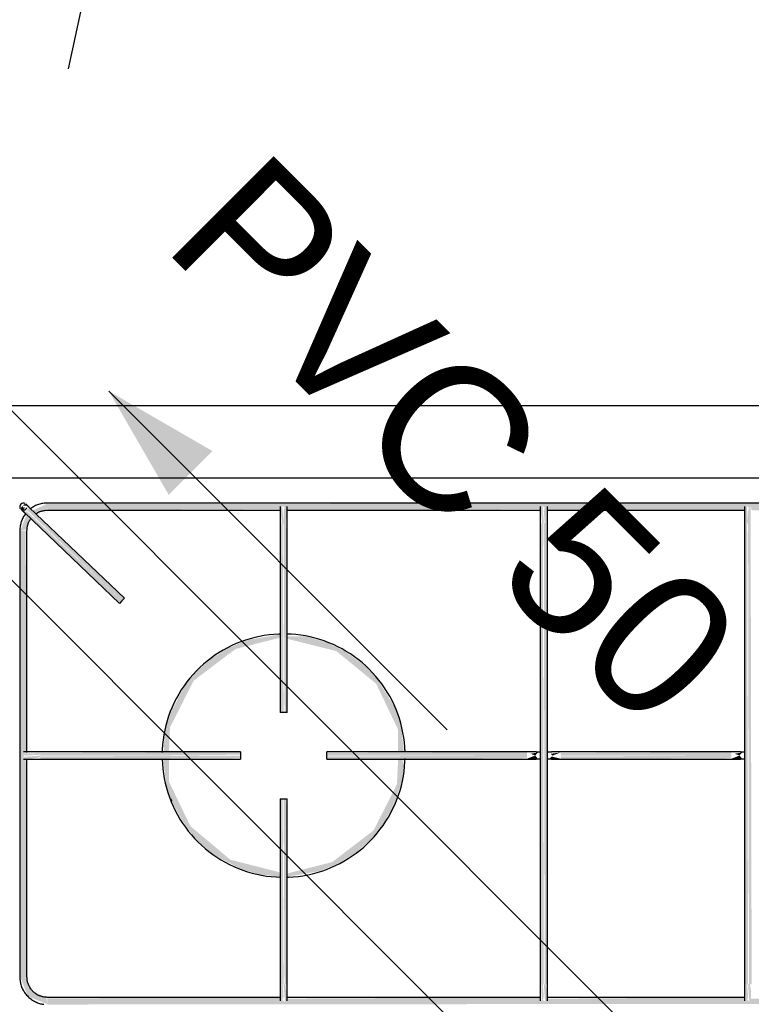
# Model space of a CAD drawing. Header units: millimetres. Extents: x -20654 to 2526, y -8238 to 977.
# Tile 105 of 218: x -10312.324 to -10312.018, y -4121.042 to -4120.631. Entities that reach past the tile are written whole.
import ezdxf

# ---------------------------------------------------------------- set-up
doc = ezdxf.new("R2010")
doc.units = ezdxf.units.MM
for name, color, linetype in [('01 CONTORNO_dwg', 252, 'Continuous'), ('A-FLOR-LEVL', 51, 'Continuous'), ('ARQ_ELEMENTS', 253, 'Continuous'), ('CV-Condutos', 1, 'Continuous'), ('P-PIPE-IDEN', 7, 'Continuous')]:
    doc.layers.add(name, color=color, linetype=linetype)
doc.styles.add('Arial_5', font='arial.ttf', dxfattribs={"height": 0.0825})

# ---------------------------------------------------------------- blocks, each defined once
blk = doc.blocks.new('fog')
at = {"layer": 'ARQ_ELEMENTS'}
h = blk.add_hatch(color=256, dxfattribs=at)
h.paths.add_polyline_path([(-16658.95, -2647.18), (-16656.2, -2646.72), (-16654.96, -2641.82), (-16656.57, -2641.08), (-16658.71, -2646.57)], flags=0)
h.paths.add_polyline_path([(-16652.05, -2640.45), (-16647.65, -2637.93), (-16647.65, -2635.88), (-16653.74, -2638.85), (-16652.25, -2640.26)], flags=0)
for points in [[(-16356.06, -2638.68), (-16355.94, -2638.11), (-16355.2, -2636.79), (-16354.44, -2637.57), (-16353.56, -2637.02), (-16353.29, -2638.68), (-16247.2, -2638.16), (-16246.44, -2636.79), (-16245.65, -2637.49), (-16244.79, -2637.11), (-16244.54, -2638.68), (-16147.24, -2638.24), (-16147.24, -2635.68), (-16647.65, -2636.12), (-16647.55, -2638.68), (-16550.1, -2638.16), (-16549.32, -2636.87), (-16548.59, -2637.57), (-16547.73, -2636.87), (-16547.44, -2638.68), (-16441.34, -2638.16), (-16440.53, -2636.95), (-16439.83, -2637.57), (-16438.96, -2636.96), (-16438.68, -2638.68), (-16356.2, -2638.68)], [(-16617.48, -2677.65), (-16616.74, -2676.29), (-16656.47, -2638.85), (-16656.93, -2639.94), (-16617.52, -2677.62)], [(-16616.44, -2676.57), (-16615.71, -2675.19), (-16655.47, -2637.8), (-16656.2, -2638.56), (-16616.74, -2676.29)], [(-16548.89, -2644.14), (-16549.46, -2636.43), (-16549.84, -2636.87), (-16550.18, -2639.19), (-16549.64, -2644.14), (-16549.28, -2644.14)], [(-16548.5, -2644.14), (-16547.83, -2644.14), (-16547.79, -2636.43), (-16548.22, -2636.87), (-16548.89, -2638.97), (-16548.89, -2644.14)], [(-16440.53, -2644.14), (-16440.14, -2644.14), (-16440.71, -2636.43), (-16441.1, -2636.95), (-16441.44, -2638.99), (-16440.89, -2644.14)], [(-16439.39, -2644.14), (-16439.08, -2644.14), (-16439.03, -2636.43), (-16439.51, -2636.96), (-16440.14, -2638.97), (-16439.75, -2644.14)], [(-16355.81, -2644.14), (-16354.75, -2644.14), (-16355.32, -2636.43), (-16355.72, -2637.02), (-16356.05, -2638.99)], [(-16354.75, -2644.14), (-16353.69, -2644.14), (-16353.66, -2636.3), (-16354.04, -2636.79), (-16354.75, -2638.97)], [(-16659.15, -2833.63), (-16656.15, -2833.63), (-16656.64, -2742.5), (-16657.84, -2741.77), (-16657.26, -2740.96), (-16657.84, -2740.19), (-16656.15, -2739.71), (-16656.72, -2647.18), (-16659.15, -2647.18), (-16659.15, -2790.96)], [(-16550.39, -2723.16), (-16548.89, -2723.16), (-16549.28, -2644.14), (-16550.39, -2644.14), (-16550.39, -2713.21)], [(-16547.44, -2723.16), (-16547.39, -2723.16), (-16547.83, -2644.14), (-16548.89, -2644.14), (-16548.5, -2723.16), (-16547.59, -2723.16)], [(-16441.64, -2836.63), (-16440.14, -2836.63), (-16440.53, -2644.14), (-16441.64, -2644.14), (-16441.64, -2823.09)], [(-16438.64, -2836.63), (-16439.08, -2644.14), (-16440.14, -2644.14), (-16439.75, -2836.63), (-16438.69, -2836.63)], [(-16356.2, -2836.63), (-16354.75, -2836.63), (-16355.14, -2644.14), (-16356.25, -2644.14), (-16356.25, -2836.63)], [(-16353.25, -2836.63), (-16353.69, -2644.14), (-16354.75, -2644.14), (-16354.36, -2836.63), (-16353.3, -2836.63)], [(-16656.59, -2741.16), (-16650.6, -2740.77), (-16650.6, -2740.1), (-16658.4, -2740.3), (-16657.84, -2740.77), (-16656.64, -2741.16)], [(-16655.84, -2742.61), (-16650.6, -2741.91), (-16650.6, -2741.16), (-16657.65, -2741.67), (-16657.85, -2742.34), (-16655.9, -2742.61)], [(-16598.92, -2741.16), (-16566.88, -2740.77), (-16566.88, -2739.66), (-16650.6, -2740.1), (-16650.6, -2741.16), (-16598.92, -2741.16)], [(-16650.6, -2742.66), (-16566.88, -2742.22), (-16566.88, -2741.16), (-16650.6, -2741.54), (-16650.6, -2742.61)], [(-16447.13, -2741.16), (-16447.13, -2739.66), (-16530.88, -2740.1), (-16530.88, -2741.16), (-16451, -2741.16)], [(-16499.35, -2742.66), (-16447.13, -2742.22), (-16447.13, -2741.16), (-16530.88, -2741.54), (-16530.88, -2742.66), (-16499.39, -2742.66)], [(-16442.59, -2742.46), (-16443.73, -2741.16), (-16447.13, -2742.46)], [(-16443.73, -2741.16), (-16442.59, -2739.86), (-16445.68, -2740.41), (-16443.77, -2741.14)], [(-16433.14, -2742.46), (-16436.88, -2741.54), (-16437.68, -2742.46)], [(-16436.54, -2741.16), (-16433.14, -2739.86), (-16437.2, -2740.41), (-16436.88, -2740.77)], [(-16361.74, -2741.16), (-16361.74, -2739.66), (-16433.14, -2740.1), (-16433.14, -2741.16), (-16372.07, -2741.16)], [(-16433.14, -2742.66), (-16361.74, -2742.22), (-16361.74, -2741.16), (-16433.14, -2741.54), (-16433.14, -2742.61)], [(-16357.2, -2742.46), (-16358.34, -2741.16), (-16361.74, -2742.46)], [(-16358.34, -2741.16), (-16357.2, -2739.86), (-16360.29, -2740.41), (-16358.39, -2741.14)], [(-16550.39, -2836.67), (-16548.89, -2836.67), (-16549.28, -2759.16), (-16550.39, -2759.16), (-16550.39, -2791.96)], [(-16547.39, -2836.67), (-16547.83, -2759.16), (-16548.89, -2759.16), (-16548.5, -2836.67), (-16547.44, -2836.67)], [(-16528.31, -2787.43), (-16524.75, -2785.59), (-16528.26, -2787.4)], [(-16647.65, -2844.93), (-16648.11, -2842.18), (-16652.01, -2840.34), (-16653.75, -2839.43), (-16656.9, -2833.63), (-16658.95, -2833.63), (-16655.78, -2841.76), (-16648.26, -2844.69)], [(-16549.95, -2844.69), (-16548.89, -2841.84), (-16549.28, -2836.67), (-16549.95, -2836.67), (-16549.99, -2844.44)], [(-16548.14, -2844.93), (-16547.6, -2841.62), (-16548.14, -2836.67), (-16548.89, -2836.67), (-16548.32, -2844.38), (-16548.21, -2844.74)], [(-16440.89, -2844.93), (-16440.14, -2841.83), (-16440.53, -2836.63), (-16441.2, -2836.63), (-16441, -2844.38), (-16440.92, -2844.79)], [(-16439.08, -2844.69), (-16438.84, -2839.73), (-16439.39, -2836.63), (-16440.14, -2836.63), (-16439.63, -2843.63), (-16439.17, -2844.51)], [(-16355.5, -2844.93), (-16354.75, -2841.83), (-16355.14, -2836.63), (-16355.81, -2836.63), (-16355.61, -2844.38), (-16355.52, -2844.83)], [(-16353.69, -2844.69), (-16353.45, -2839.73), (-16354, -2836.63), (-16354.75, -2836.63), (-16354.24, -2843.63), (-16353.75, -2844.56)], [(-16647.65, -2845.13), (-16147.24, -2844.69), (-16147.34, -2842.13), (-16244.79, -2842.65), (-16245.57, -2843.94), (-16246.3, -2843.24), (-16247.16, -2843.94), (-16247.45, -2842.13), (-16353.4, -2842.64), (-16354.12, -2843.86), (-16354.94, -2843.24), (-16355.71, -2843.86), (-16356.2, -2842.13), (-16438.8, -2842.7), (-16439.42, -2844.02), (-16440.39, -2843.4), (-16441.11, -2843.79), (-16441.59, -2842.13), (-16547.69, -2842.65), (-16548.44, -2844.02), (-16549.24, -2843.32), (-16550.09, -2843.71), (-16550.35, -2842.13), (-16647.65, -2842.57), (-16647.65, -2845.08)]]:
    blk.add_hatch(color=256, dxfattribs=at).paths.add_polyline_path(points, flags=0)
h = blk.add_hatch(color=256, dxfattribs=at)
h.paths.add_polyline_path([(-16657.2, -2639.61), (-16657.99, -2636.85), (-16658.93, -2637.96), (-16657.24, -2639.58)], flags=0)
h.paths.add_polyline_path([(-16657.1, -2639.5), (-16657.3, -2637.52), (-16657.77, -2637.52), (-16657.16, -2639.33)], flags=0)
h = blk.add_hatch(color=256, dxfattribs=at)
h.paths.add_polyline_path([(-16657.99, -2636.85), (-16655.93, -2636.82), (-16657.2, -2636.12)], flags=0)
h.paths.add_polyline_path([(-16657.18, -2637.63), (-16657.2, -2637.08), (-16657.2, -2637.61)], flags=0)
h = blk.add_hatch(color=256, dxfattribs=at)
h.paths.add_polyline_path([(-16550.39, -2791.77), (-16550.7, -2789.86), (-16571.19, -2784.62), (-16587.85, -2770.62), (-16596.78, -2752.09), (-16596.78, -2742.66), (-16599.13, -2743.05), (-16597.95, -2754.01), (-16595.4, -2760.52), (-16592.4, -2766.41), (-16588.11, -2772.83), (-16584.8, -2776.8), (-16578.75, -2782.03), (-16575.02, -2784.31), (-16566.37, -2788.63), (-16558.69, -2790.87), (-16554.21, -2791.31)], flags=0)
h.paths.add_polyline_path([(-16598.84, -2739.66), (-16596.78, -2739.13), (-16596.38, -2729.41), (-16586.52, -2709.91), (-16568.98, -2696.63), (-16550.39, -2691.93), (-16550.39, -2690.55), (-16563.82, -2692.87), (-16572.47, -2696.47), (-16579.31, -2700.74), (-16585.5, -2706.31), (-16589.37, -2711.06), (-16591.8, -2714.85), (-16595.86, -2723.12), (-16598.42, -2730.23), (-16598.99, -2737.17), (-16598.9, -2739.66)], flags=0)
h = blk.add_hatch(color=256, dxfattribs=at)
h.paths.add_polyline_path([(-16547.39, -2791.76), (-16533.96, -2789.44), (-16525.85, -2786.13), (-16518.5, -2781.6), (-16511.99, -2775.71), (-16508.47, -2771.36), (-16506.31, -2768.03), (-16502, -2759.38), (-16499.37, -2751.94), (-16498.82, -2745.37), (-16499.24, -2742.66), (-16501.01, -2742.66), (-16501.54, -2753.19), (-16511.27, -2772.4), (-16528.58, -2785.63), (-16547.39, -2790.39), (-16547.39, -2791.71)], flags=0)
h.paths.add_polyline_path([(-16498.9, -2739.66), (-16498.68, -2739.12), (-16499.81, -2728.78), (-16501.82, -2722.56), (-16503.27, -2719.67), (-16509.93, -2708.88), (-16515.25, -2703.29), (-16523.43, -2697.54), (-16530.42, -2694.09), (-16539.61, -2691.36), (-16547.39, -2691.33), (-16547.39, -2692.38), (-16526.83, -2697.51), (-16510.18, -2711.18), (-16501.01, -2730.38), (-16501.01, -2739.66), (-16498.91, -2739.66)], flags=0)
h = blk.add_hatch(color=256, dxfattribs=at)
h.paths.add_polyline_path([(-16509.18, -2772.83), (-16503.1, -2762.65), (-16500.26, -2755.38), (-16502.19, -2759.81), (-16505.71, -2766.98), (-16509.03, -2772.52)], flags=0)
h.paths.add_polyline_path([(-16499.37, -2752.46), (-16498.44, -2742.66), (-16498.68, -2743.03), (-16499.37, -2752.09)], flags=0)
h.paths.add_polyline_path([(-16498.44, -2739.66), (-16498.3, -2739.13), (-16498.86, -2733.42), (-16498.55, -2739.66)], flags=0)
h.paths.add_polyline_path([(-16503.52, -2719.23), (-16506.14, -2714.12), (-16503.69, -2718.92)], flags=0)
h.paths.add_polyline_path([(-16526.85, -2695.39), (-16535.86, -2692.3), (-16530.75, -2693.98), (-16527.58, -2695.22)], flags=0)
h.paths.add_polyline_path([(-16540.55, -2691.28), (-16546.51, -2690.58), (-16540.98, -2691.25)], flags=0)
h = blk.add_hatch(color=256, dxfattribs=at)
h.paths.add_polyline_path([(-16550.39, -2791.81), (-16550.39, -2791.77), (-16554.09, -2791.46)], flags=0)
h.paths.add_polyline_path([(-16570.93, -2786.93), (-16575.35, -2784.12), (-16571.01, -2786.88)], flags=0)
h.paths.add_polyline_path([(-16588.61, -2772.83), (-16591.8, -2767.47), (-16588.69, -2772.72)], flags=0)
h.paths.add_polyline_path([(-16598.42, -2752.46), (-16599, -2745.14), (-16598.44, -2752.32)], flags=0)
h.paths.add_polyline_path([(-16598.42, -2729.85), (-16596.04, -2723.57), (-16593.51, -2717.85), (-16596.5, -2724.05), (-16598.29, -2729.43)], flags=0)
h = blk.add_hatch(color=256, dxfattribs=at)
h.paths.add_polyline_path([(-16570.93, -2786.93), (-16571.19, -2786.47), (-16571.03, -2786.85)], flags=0)
h.paths.add_polyline_path([(-16596.84, -2732.03), (-16596.78, -2731.88), (-16596.87, -2730.26)], flags=0)
for p, q in [((-16135.34, -2595.13), (-16700.34, -2595.13)), ((-16700.34, -2625.13), (-16135.34, -2625.13)), ((-16147.24, -2635.68), (-16647.65, -2635.68)), ((-16657.24, -2639.65), (-16617.48, -2677.65)), ((-16615.41, -2675.48), (-16655.17, -2637.48)), ((-16647.65, -2638.68), (-16550.2, -2638.68)), ((-16547.48, -2638.68), (-16441.45, -2638.68)), ((-16438.72, -2638.68), (-16356.06, -2638.68)), ((-16659.15, -2647.18), (-16659.15, -2833.63)), ((-16656.15, -2739.84), (-16656.15, -2647.18)), ((-16550.39, -2644.14), (-16550.39, -2723.16)), ((-16547.39, -2723.16), (-16547.39, -2644.14)), ((-16441.64, -2644.14), (-16441.64, -2836.63)), ((-16438.64, -2836.63), (-16438.64, -2644.14)), ((-16356.25, -2644.14), (-16356.25, -2836.63)), ((-16616.44, -2676.57), (-16617.48, -2677.65)), ((-16615.41, -2675.48), (-16616.44, -2676.57)), ((-16548.89, -2723.16), (-16550.39, -2723.16)), ((-16547.39, -2723.16), (-16548.89, -2723.16)), ((-16656.15, -2833.63), (-16656.15, -2742.57)), ((-16566.88, -2739.66), (-16650.6, -2739.66)), ((-16650.6, -2742.66), (-16566.88, -2742.66)), ((-16566.88, -2739.66), (-16566.88, -2741.16)), ((-16566.88, -2741.16), (-16566.88, -2742.66)), ((-16447.13, -2739.66), (-16530.88, -2739.66)), ((-16530.88, -2741.16), (-16530.88, -2739.66)), ((-16530.88, -2742.66), (-16530.88, -2741.16)), ((-16530.88, -2742.66), (-16447.13, -2742.66)), ((-16361.74, -2739.66), (-16433.14, -2739.66)), ((-16433.14, -2742.66), (-16361.74, -2742.66)), ((-16550.39, -2759.16), (-16550.39, -2836.67)), ((-16550.39, -2759.16), (-16548.89, -2759.16)), ((-16548.89, -2759.16), (-16547.39, -2759.16)), ((-16547.39, -2836.67), (-16547.39, -2759.16)), ((-16550.31, -2842.13), (-16647.65, -2842.13)), ((-16441.45, -2842.13), (-16547.58, -2842.13)), ((-16356.06, -2842.13), (-16438.72, -2842.13))]:
    blk.add_line(p, q, dxfattribs=at)
at = {"layer": 'ARQ_ELEMENTS', "flags": 128}
for points in [[(-16647.65, -2635.68), (-16648.11, -2635.69), (-16648.57, -2635.72), (-16649.02, -2635.77), (-16649.48, -2635.83), (-16649.93, -2635.91), (-16650.38, -2636.01), (-16650.83, -2636.13), (-16651.27, -2636.27), (-16651.7, -2636.42), (-16652.13, -2636.59), (-16652.55, -2636.78), (-16652.96, -2636.98), (-16653.36, -2637.2), (-16653.76, -2637.44), (-16654.14, -2637.69), (-16654.52, -2637.96)], [(-16658.68, -2638.27), (-16658.68, -2638.27), (-16658.68, -2638.27), (-16658.67, -2638.28), (-16658.67, -2638.28), (-16658.66, -2638.29), (-16658.64, -2638.31), (-16658.63, -2638.32), (-16658.61, -2638.34), (-16658.59, -2638.36), (-16658.57, -2638.38), (-16658.55, -2638.4), (-16658.52, -2638.42), (-16658.49, -2638.45), (-16658.46, -2638.48), (-16658.43, -2638.51), (-16658.4, -2638.54), (-16658.36, -2638.57), (-16658.33, -2638.61), (-16658.29, -2638.65), (-16658.25, -2638.69), (-16658.2, -2638.73), (-16658.16, -2638.77), (-16658.11, -2638.81), (-16658.07, -2638.86), (-16658.02, -2638.9), (-16657.97, -2638.95), (-16657.92, -2639), (-16657.87, -2639.05), (-16657.82, -2639.1), (-16657.76, -2639.15), (-16657.71, -2639.2), (-16657.65, -2639.25), (-16657.6, -2639.31), (-16657.54, -2639.36), (-16657.48, -2639.41), (-16657.43, -2639.47), (-16657.37, -2639.52), (-16657.31, -2639.58), (-16657.25, -2639.63), (-16657.24, -2639.65)], [(-16655.17, -2637.48), (-16655.22, -2637.42), (-16655.28, -2637.37), (-16655.34, -2637.31), (-16655.4, -2637.26), (-16655.45, -2637.21), (-16655.51, -2637.15), (-16655.56, -2637.1), (-16655.62, -2637.05), (-16655.67, -2636.99), (-16655.73, -2636.94), (-16655.78, -2636.89), (-16655.83, -2636.84), (-16655.88, -2636.79), (-16655.93, -2636.75), (-16655.98, -2636.7), (-16656.03, -2636.65), (-16656.07, -2636.61), (-16656.12, -2636.57), (-16656.16, -2636.53), (-16656.2, -2636.49), (-16656.24, -2636.45), (-16656.28, -2636.42), (-16656.32, -2636.38), (-16656.35, -2636.35), (-16656.38, -2636.32), (-16656.41, -2636.29), (-16656.44, -2636.26), (-16656.47, -2636.24), (-16656.49, -2636.21), (-16656.51, -2636.19), (-16656.53, -2636.17), (-16656.55, -2636.16), (-16656.57, -2636.14), (-16656.58, -2636.13), (-16656.59, -2636.12), (-16656.6, -2636.11), (-16656.61, -2636.1), (-16656.61, -2636.1), (-16656.61, -2636.1)], [(-16652.52, -2640.22), (-16652.24, -2640.03), (-16651.95, -2639.85), (-16651.65, -2639.69), (-16651.35, -2639.53), (-16651.04, -2639.39), (-16650.73, -2639.26), (-16650.41, -2639.14), (-16650.08, -2639.04), (-16649.76, -2638.95), (-16649.43, -2638.87), (-16649.09, -2638.81), (-16648.76, -2638.76), (-16648.42, -2638.72), (-16648.08, -2638.69), (-16647.74, -2638.68), (-16647.65, -2638.68)], [(-16550.39, -2637.18), (-16550.39, -2637.19), (-16550.39, -2637.2), (-16550.39, -2637.23), (-16550.39, -2637.27), (-16550.39, -2637.32), (-16550.39, -2637.38), (-16550.39, -2637.45), (-16550.39, -2637.54), (-16550.39, -2637.63), (-16550.39, -2637.73), (-16550.39, -2637.85), (-16550.39, -2637.97), (-16550.39, -2638.1), (-16550.39, -2638.25), (-16550.39, -2638.4), (-16550.39, -2638.56), (-16550.39, -2638.73), (-16550.39, -2638.91), (-16550.39, -2639.1), (-16550.39, -2639.29), (-16550.39, -2639.5), (-16550.39, -2639.71), (-16550.39, -2639.93), (-16550.39, -2640.15), (-16550.39, -2640.38), (-16550.39, -2640.62), (-16550.39, -2640.86), (-16550.39, -2641.11), (-16550.39, -2641.36), (-16550.39, -2641.62), (-16550.39, -2641.88), (-16550.39, -2642.15), (-16550.39, -2642.42), (-16550.39, -2642.69), (-16550.39, -2642.96), (-16550.39, -2643.24), (-16550.39, -2643.51), (-16550.39, -2643.79), (-16550.39, -2644.07), (-16550.39, -2644.14)], [(-16547.39, -2644.14), (-16547.39, -2643.86), (-16547.39, -2643.59), (-16547.39, -2643.31), (-16547.39, -2643.03), (-16547.39, -2642.76), (-16547.39, -2642.49), (-16547.39, -2642.22), (-16547.39, -2641.95), (-16547.39, -2641.69), (-16547.39, -2641.43), (-16547.39, -2641.18), (-16547.39, -2640.93), (-16547.39, -2640.68), (-16547.39, -2640.45), (-16547.39, -2640.21), (-16547.39, -2639.99), (-16547.39, -2639.77), (-16547.39, -2639.55), (-16547.39, -2639.35), (-16547.39, -2639.15), (-16547.39, -2638.96), (-16547.39, -2638.78), (-16547.39, -2638.61), (-16547.39, -2638.44), (-16547.39, -2638.29), (-16547.39, -2638.14), (-16547.39, -2638), (-16547.39, -2637.88), (-16547.39, -2637.76), (-16547.39, -2637.66), (-16547.39, -2637.56), (-16547.39, -2637.47), (-16547.39, -2637.4), (-16547.39, -2637.34), (-16547.39, -2637.28), (-16547.39, -2637.24), (-16547.39, -2637.21), (-16547.39, -2637.19), (-16547.39, -2637.18)], [(-16441.64, -2637.18), (-16441.64, -2637.19), (-16441.64, -2637.2), (-16441.64, -2637.23), (-16441.64, -2637.27), (-16441.64, -2637.32), (-16441.64, -2637.38), (-16441.64, -2637.45), (-16441.64, -2637.54), (-16441.64, -2637.63), (-16441.64, -2637.73), (-16441.64, -2637.85), (-16441.64, -2637.97), (-16441.64, -2638.1), (-16441.64, -2638.25), (-16441.64, -2638.4), (-16441.64, -2638.56), (-16441.64, -2638.73), (-16441.64, -2638.91), (-16441.64, -2639.1), (-16441.64, -2639.29), (-16441.64, -2639.5), (-16441.64, -2639.71), (-16441.64, -2639.93), (-16441.64, -2640.15), (-16441.64, -2640.38), (-16441.64, -2640.62), (-16441.64, -2640.86), (-16441.64, -2641.11), (-16441.64, -2641.36), (-16441.64, -2641.62), (-16441.64, -2641.88), (-16441.64, -2642.15), (-16441.64, -2642.42), (-16441.64, -2642.69), (-16441.64, -2642.96), (-16441.64, -2643.24), (-16441.64, -2643.51), (-16441.64, -2643.79), (-16441.64, -2644.07), (-16441.64, -2644.14)], [(-16438.64, -2644.14), (-16438.64, -2643.86), (-16438.64, -2643.59), (-16438.64, -2643.31), (-16438.64, -2643.03), (-16438.64, -2642.76), (-16438.64, -2642.49), (-16438.64, -2642.22), (-16438.64, -2641.95), (-16438.64, -2641.69), (-16438.64, -2641.43), (-16438.64, -2641.18), (-16438.64, -2640.93), (-16438.64, -2640.68), (-16438.64, -2640.45), (-16438.64, -2640.21), (-16438.64, -2639.99), (-16438.64, -2639.77), (-16438.64, -2639.55), (-16438.64, -2639.35), (-16438.64, -2639.15), (-16438.64, -2638.96), (-16438.64, -2638.78), (-16438.64, -2638.61), (-16438.64, -2638.44), (-16438.64, -2638.29), (-16438.64, -2638.14), (-16438.64, -2638), (-16438.64, -2637.88), (-16438.64, -2637.76), (-16438.64, -2637.66), (-16438.64, -2637.56), (-16438.64, -2637.47), (-16438.64, -2637.4), (-16438.64, -2637.34), (-16438.64, -2637.28), (-16438.64, -2637.24), (-16438.64, -2637.21), (-16438.64, -2637.19), (-16438.64, -2637.18)], [(-16356.25, -2637.18), (-16356.25, -2637.19), (-16356.25, -2637.2), (-16356.25, -2637.23), (-16356.25, -2637.27), (-16356.25, -2637.32), (-16356.25, -2637.38), (-16356.25, -2637.45), (-16356.25, -2637.54), (-16356.25, -2637.63), (-16356.25, -2637.73), (-16356.25, -2637.85), (-16356.25, -2637.97), (-16356.25, -2638.1), (-16356.25, -2638.25), (-16356.25, -2638.4), (-16356.25, -2638.56), (-16356.25, -2638.73), (-16356.25, -2638.91), (-16356.25, -2639.1), (-16356.25, -2639.29), (-16356.25, -2639.5), (-16356.25, -2639.71), (-16356.25, -2639.93), (-16356.25, -2640.15), (-16356.25, -2640.38), (-16356.25, -2640.62), (-16356.25, -2640.86), (-16356.25, -2641.11), (-16356.25, -2641.36), (-16356.25, -2641.62), (-16356.25, -2641.88), (-16356.25, -2642.15), (-16356.25, -2642.42), (-16356.25, -2642.69), (-16356.25, -2642.96), (-16356.25, -2643.24), (-16356.25, -2643.51), (-16356.25, -2643.79), (-16356.25, -2644.07), (-16356.25, -2644.14)], [(-16656.8, -2640.22), (-16657.07, -2640.59), (-16657.32, -2640.97), (-16657.57, -2641.36), (-16657.79, -2641.76), (-16658, -2642.17), (-16658.19, -2642.59), (-16658.37, -2643.02), (-16658.52, -2643.45), (-16658.66, -2643.89), (-16658.79, -2644.33), (-16658.89, -2644.78), (-16658.98, -2645.23), (-16659.05, -2645.68), (-16659.1, -2646.14), (-16659.13, -2646.6), (-16659.15, -2647.06), (-16659.15, -2647.18)], [(-16656.15, -2647.18), (-16656.14, -2646.84), (-16656.12, -2646.5), (-16656.09, -2646.16), (-16656.04, -2645.83), (-16655.98, -2645.49), (-16655.9, -2645.16), (-16655.82, -2644.83), (-16655.72, -2644.51), (-16655.6, -2644.19), (-16655.48, -2643.87), (-16655.34, -2643.56), (-16655.19, -2643.26), (-16655.02, -2642.96), (-16654.85, -2642.67), (-16654.66, -2642.38), (-16654.47, -2642.11)], [(-16550.09, -2690.38), (-16550.92, -2690.4), (-16552.95, -2690.52), (-16554.97, -2690.72), (-16556.99, -2691.01), (-16558.98, -2691.37), (-16560.97, -2691.81), (-16562.93, -2692.34), (-16564.87, -2692.94), (-16566.79, -2693.61), (-16568.67, -2694.37), (-16570.53, -2695.2), (-16572.35, -2696.1), (-16574.13, -2697.07), (-16575.88, -2698.12), (-16577.58, -2699.23), (-16579.23, -2700.41), (-16580.84, -2701.66), (-16582.39, -2702.96), (-16583.89, -2704.34), (-16585.33, -2705.76), (-16586.72, -2707.25), (-16588.05, -2708.79), (-16589.31, -2710.38), (-16590.51, -2712.02), (-16591.64, -2713.71), (-16592.7, -2715.44), (-16593.7, -2717.21), (-16594.62, -2719.02), (-16595.47, -2720.87), (-16596.24, -2722.75), (-16596.94, -2724.66), (-16597.56, -2726.59), (-16598.1, -2728.55), (-16598.57, -2730.53), (-16598.95, -2732.52), (-16599.26, -2734.53), (-16599.48, -2736.55), (-16599.63, -2738.58), (-16599.67, -2739.86)], [(-16550.09, -2690.38), (-16550.92, -2690.4), (-16552.95, -2690.52), (-16554.97, -2690.72), (-16556.99, -2691.01), (-16558.98, -2691.37), (-16560.97, -2691.81), (-16562.93, -2692.34), (-16564.87, -2692.94), (-16566.79, -2693.61), (-16568.67, -2694.37), (-16570.53, -2695.2), (-16572.35, -2696.1), (-16574.13, -2697.07), (-16575.88, -2698.12), (-16577.58, -2699.23), (-16579.23, -2700.41), (-16580.84, -2701.66), (-16582.39, -2702.96), (-16583.89, -2704.34), (-16585.33, -2705.76), (-16586.72, -2707.25), (-16588.05, -2708.79), (-16589.31, -2710.38), (-16590.51, -2712.02), (-16591.64, -2713.71), (-16592.7, -2715.44), (-16593.7, -2717.21), (-16594.62, -2719.02), (-16595.47, -2720.87), (-16596.24, -2722.75), (-16596.94, -2724.66), (-16597.56, -2726.59), (-16598.1, -2728.55), (-16598.57, -2730.53), (-16598.95, -2732.52), (-16599.26, -2734.53), (-16599.48, -2736.55), (-16599.63, -2738.58), (-16599.67, -2739.86)], [(-16498.11, -2739.67), (-16498.21, -2737.64), (-16498.4, -2735.62), (-16498.66, -2733.61), (-16499, -2731.6), (-16499.42, -2729.61), (-16499.92, -2727.65), (-16500.5, -2725.7), (-16501.16, -2723.78), (-16501.89, -2721.88), (-16502.7, -2720.02), (-16503.58, -2718.19), (-16504.54, -2716.39), (-16505.56, -2714.64), (-16506.66, -2712.93), (-16507.82, -2711.26), (-16509.05, -2709.64), (-16510.34, -2708.07), (-16511.7, -2706.56), (-16513.11, -2705.1), (-16514.58, -2703.7), (-16516.1, -2702.35), (-16517.68, -2701.07), (-16519.31, -2699.86), (-16520.99, -2698.71), (-16522.7, -2697.63), (-16524.47, -2696.61), (-16526.27, -2695.67), (-16528.1, -2694.8), (-16529.97, -2694.01), (-16531.88, -2693.29), (-16533.8, -2692.65), (-16535.75, -2692.08), (-16537.73, -2691.6), (-16539.72, -2691.19), (-16541.72, -2690.87), (-16543.74, -2690.62), (-16545.77, -2690.45), (-16547.59, -2690.38)], [(-16498.11, -2739.67), (-16498.21, -2737.64), (-16498.4, -2735.62), (-16498.66, -2733.61), (-16499, -2731.6), (-16499.42, -2729.61), (-16499.92, -2727.65), (-16500.5, -2725.7), (-16501.16, -2723.78), (-16501.89, -2721.88), (-16502.7, -2720.02), (-16503.58, -2718.19), (-16504.54, -2716.39), (-16505.56, -2714.64), (-16506.66, -2712.93), (-16507.82, -2711.26), (-16509.05, -2709.64), (-16510.34, -2708.07), (-16511.7, -2706.56), (-16513.11, -2705.1), (-16514.58, -2703.7), (-16516.1, -2702.35), (-16517.68, -2701.07), (-16519.31, -2699.86), (-16520.99, -2698.71), (-16522.7, -2697.63), (-16524.47, -2696.61), (-16526.27, -2695.67), (-16528.1, -2694.8), (-16529.97, -2694.01), (-16531.88, -2693.29), (-16533.8, -2692.65), (-16535.75, -2692.08), (-16537.73, -2691.6), (-16539.72, -2691.19), (-16541.72, -2690.87), (-16543.74, -2690.62), (-16545.77, -2690.45), (-16547.59, -2690.38)], [(-16650.6, -2739.66), (-16650.88, -2739.66), (-16651.17, -2739.66), (-16651.45, -2739.66), (-16651.73, -2739.66), (-16652, -2739.66), (-16652.28, -2739.66), (-16652.55, -2739.66), (-16652.82, -2739.66), (-16653.08, -2739.66), (-16653.35, -2739.66), (-16653.6, -2739.66), (-16653.86, -2739.66), (-16654.1, -2739.66), (-16654.35, -2739.66), (-16654.58, -2739.66), (-16654.81, -2739.66), (-16655.03, -2739.66), (-16655.25, -2739.66), (-16655.46, -2739.66), (-16655.66, -2739.66), (-16655.85, -2739.66), (-16656.03, -2739.66), (-16656.21, -2739.66), (-16656.37, -2739.66), (-16656.53, -2739.66), (-16656.68, -2739.66), (-16656.82, -2739.66), (-16656.94, -2739.66), (-16657.06, -2739.66), (-16657.17, -2739.66), (-16657.27, -2739.66), (-16657.35, -2739.66), (-16657.43, -2739.66), (-16657.49, -2739.66), (-16657.55, -2739.66), (-16657.59, -2739.66), (-16657.62, -2739.66), (-16657.64, -2739.66), (-16657.65, -2739.66)], [(-16657.65, -2742.66), (-16657.64, -2742.66), (-16657.63, -2742.66), (-16657.6, -2742.66), (-16657.56, -2742.66), (-16657.51, -2742.66), (-16657.45, -2742.66), (-16657.37, -2742.66), (-16657.29, -2742.66), (-16657.2, -2742.66), (-16657.09, -2742.66), (-16656.98, -2742.66), (-16656.85, -2742.66), (-16656.72, -2742.66), (-16656.57, -2742.66), (-16656.42, -2742.66), (-16656.25, -2742.66), (-16656.08, -2742.66), (-16655.9, -2742.66), (-16655.71, -2742.66), (-16655.51, -2742.66), (-16655.31, -2742.66), (-16655.09, -2742.66), (-16654.87, -2742.66), (-16654.64, -2742.66), (-16654.41, -2742.66), (-16654.17, -2742.66), (-16653.92, -2742.66), (-16653.67, -2742.66), (-16653.42, -2742.66), (-16653.16, -2742.66), (-16652.89, -2742.66), (-16652.62, -2742.66), (-16652.35, -2742.66), (-16652.08, -2742.66), (-16651.8, -2742.66), (-16651.52, -2742.66), (-16651.24, -2742.66), (-16650.96, -2742.66), (-16650.68, -2742.66), (-16650.6, -2742.66)], [(-16599.67, -2742.64), (-16599.57, -2744.67), (-16599.39, -2746.69), (-16599.13, -2748.71), (-16598.79, -2750.71), (-16598.36, -2752.7), (-16597.86, -2754.67), (-16597.28, -2756.62), (-16596.63, -2758.54), (-16595.89, -2760.43), (-16595.08, -2762.3), (-16594.2, -2764.13), (-16593.25, -2765.92), (-16592.22, -2767.67), (-16591.13, -2769.39), (-16589.96, -2771.05), (-16588.74, -2772.67), (-16587.44, -2774.24), (-16586.09, -2775.75), (-16584.68, -2777.21), (-16583.21, -2778.62), (-16581.68, -2779.96), (-16580.1, -2781.24), (-16578.47, -2782.45), (-16576.8, -2783.6), (-16575.08, -2784.69), (-16573.32, -2785.7), (-16571.52, -2786.64), (-16569.68, -2787.51), (-16567.81, -2788.3), (-16565.91, -2789.02), (-16563.98, -2789.66), (-16562.03, -2790.23), (-16560.06, -2790.71), (-16558.07, -2791.12), (-16556.06, -2791.45), (-16554.04, -2791.69), (-16552.02, -2791.86), (-16550.19, -2791.94)], [(-16599.67, -2742.64), (-16599.57, -2744.67), (-16599.39, -2746.69), (-16599.13, -2748.71), (-16598.79, -2750.71), (-16598.36, -2752.7), (-16597.86, -2754.67), (-16597.28, -2756.62), (-16596.63, -2758.54), (-16595.89, -2760.43), (-16595.08, -2762.3), (-16594.2, -2764.13), (-16593.25, -2765.92), (-16592.22, -2767.67), (-16591.13, -2769.39), (-16589.96, -2771.05), (-16588.74, -2772.67), (-16587.44, -2774.24), (-16586.09, -2775.75), (-16584.68, -2777.21), (-16583.21, -2778.62), (-16581.68, -2779.96), (-16580.1, -2781.24), (-16578.47, -2782.45), (-16576.8, -2783.6), (-16575.08, -2784.69), (-16573.32, -2785.7), (-16571.52, -2786.64), (-16569.68, -2787.51)], [(-16547.59, -2791.93), (-16546.86, -2791.92), (-16544.83, -2791.79), (-16542.81, -2791.59), (-16540.8, -2791.31), (-16538.8, -2790.94), (-16536.82, -2790.5), (-16534.85, -2789.98), (-16532.91, -2789.38), (-16531, -2788.7), (-16529.11, -2787.95), (-16527.25, -2787.12), (-16525.43, -2786.22), (-16523.65, -2785.24), (-16521.91, -2784.2), (-16520.21, -2783.08), (-16518.55, -2781.9), (-16516.95, -2780.66), (-16515.4, -2779.35), (-16513.9, -2777.98), (-16512.45, -2776.55), (-16511.06, -2775.06), (-16509.74, -2773.52), (-16508.48, -2771.93), (-16507.28, -2770.29), (-16506.15, -2768.6), (-16505.08, -2766.87), (-16504.09, -2765.1), (-16503.17, -2763.29), (-16502.32, -2761.44), (-16501.54, -2759.56), (-16500.85, -2757.66), (-16500.23, -2755.72), (-16499.68, -2753.76), (-16499.22, -2751.79), (-16498.83, -2749.79), (-16498.53, -2747.78), (-16498.3, -2745.76), (-16498.16, -2743.74), (-16498.12, -2742.36)], [(-16547.59, -2791.93), (-16546.86, -2791.92), (-16544.83, -2791.79), (-16542.81, -2791.59), (-16540.8, -2791.31), (-16538.8, -2790.94), (-16536.82, -2790.5), (-16534.85, -2789.98), (-16532.91, -2789.38), (-16531, -2788.7), (-16529.11, -2787.95), (-16527.25, -2787.12), (-16525.43, -2786.22), (-16523.65, -2785.24), (-16521.91, -2784.2), (-16520.21, -2783.08), (-16518.55, -2781.9), (-16516.95, -2780.66), (-16515.4, -2779.35), (-16513.9, -2777.98), (-16512.45, -2776.55), (-16511.06, -2775.06), (-16509.74, -2773.52), (-16508.48, -2771.93), (-16507.28, -2770.29), (-16506.15, -2768.6), (-16505.08, -2766.87), (-16504.09, -2765.1), (-16503.17, -2763.29), (-16502.32, -2761.44), (-16501.54, -2759.56), (-16500.85, -2757.66), (-16500.23, -2755.72), (-16499.68, -2753.76), (-16499.22, -2751.79), (-16498.83, -2749.79), (-16498.53, -2747.78), (-16498.3, -2745.76), (-16498.16, -2743.74), (-16498.12, -2742.36)], [(-16443.33, -2739.66), (-16443.36, -2739.66), (-16443.4, -2739.66), (-16443.45, -2739.66), (-16443.5, -2739.66), (-16443.56, -2739.66), (-16443.62, -2739.66), (-16443.69, -2739.66), (-16443.77, -2739.66), (-16443.85, -2739.66), (-16443.94, -2739.66), (-16444.03, -2739.66), (-16444.12, -2739.66), (-16444.22, -2739.66), (-16444.33, -2739.66), (-16444.44, -2739.66), (-16444.55, -2739.66), (-16444.67, -2739.66), (-16444.79, -2739.66), (-16444.92, -2739.66), (-16445.05, -2739.66), (-16445.18, -2739.66), (-16445.32, -2739.66), (-16445.46, -2739.66), (-16445.6, -2739.66), (-16445.74, -2739.66), (-16445.89, -2739.66), (-16446.04, -2739.66), (-16446.19, -2739.66), (-16446.34, -2739.66), (-16446.49, -2739.66), (-16446.64, -2739.66), (-16446.8, -2739.66), (-16446.95, -2739.66), (-16447.11, -2739.66), (-16447.13, -2739.66)], [(-16447.13, -2742.66), (-16446.98, -2742.66), (-16446.82, -2742.66), (-16446.67, -2742.66), (-16446.51, -2742.66), (-16446.36, -2742.66), (-16446.21, -2742.66), (-16446.06, -2742.66), (-16445.91, -2742.66), (-16445.76, -2742.66), (-16445.62, -2742.66), (-16445.48, -2742.66), (-16445.34, -2742.66), (-16445.2, -2742.66), (-16445.07, -2742.66), (-16444.94, -2742.66), (-16444.81, -2742.66), (-16444.69, -2742.66), (-16444.57, -2742.66), (-16444.45, -2742.66), (-16444.34, -2742.66), (-16444.24, -2742.66), (-16444.14, -2742.66), (-16444.04, -2742.66), (-16443.95, -2742.66), (-16443.86, -2742.66), (-16443.78, -2742.66), (-16443.7, -2742.66), (-16443.63, -2742.66), (-16443.57, -2742.66), (-16443.51, -2742.66), (-16443.46, -2742.66), (-16443.41, -2742.66), (-16443.37, -2742.66), (-16443.33, -2742.66), (-16443.33, -2742.66)], [(-16443.33, -2739.66), (-16443.3, -2739.66), (-16443.26, -2739.66), (-16443.22, -2739.66), (-16443.18, -2739.66), (-16443.13, -2739.66), (-16443.08, -2739.66), (-16443.02, -2739.66), (-16442.96, -2739.66), (-16442.89, -2739.66), (-16442.82, -2739.66), (-16442.74, -2739.66), (-16442.66, -2739.66), (-16442.58, -2739.66), (-16442.49, -2739.66), (-16442.39, -2739.66), (-16442.3, -2739.66), (-16442.2, -2739.66), (-16442.1, -2739.66), (-16441.99, -2739.66), (-16441.88, -2739.66), (-16441.77, -2739.66), (-16441.66, -2739.66)], [(-16441.62, -2742.66), (-16441.74, -2742.66), (-16441.85, -2742.66), (-16441.96, -2742.66), (-16442.07, -2742.66), (-16442.17, -2742.66), (-16442.27, -2742.66), (-16442.37, -2742.66), (-16442.46, -2742.66), (-16442.55, -2742.66), (-16442.64, -2742.66), (-16442.72, -2742.66), (-16442.79, -2742.66), (-16442.87, -2742.66), (-16442.94, -2742.66), (-16443, -2742.66), (-16443.06, -2742.66), (-16443.12, -2742.66), (-16443.17, -2742.66), (-16443.21, -2742.66), (-16443.25, -2742.66), (-16443.29, -2742.66), (-16443.32, -2742.66), (-16443.33, -2742.66)], [(-16438.65, -2739.66), (-16438.54, -2739.66), (-16438.42, -2739.66), (-16438.31, -2739.66), (-16438.21, -2739.66), (-16438.1, -2739.66), (-16438, -2739.66), (-16437.91, -2739.66), (-16437.81, -2739.66), (-16437.72, -2739.66), (-16437.64, -2739.66), (-16437.56, -2739.66), (-16437.48, -2739.66), (-16437.41, -2739.66), (-16437.34, -2739.66), (-16437.27, -2739.66), (-16437.21, -2739.66), (-16437.16, -2739.66), (-16437.11, -2739.66), (-16437.06, -2739.66), (-16437.02, -2739.66), (-16436.99, -2739.66), (-16436.96, -2739.66), (-16436.95, -2739.66)], [(-16436.95, -2742.66), (-16436.98, -2742.66), (-16437.01, -2742.66), (-16437.05, -2742.66), (-16437.09, -2742.66), (-16437.14, -2742.66), (-16437.2, -2742.66), (-16437.26, -2742.66), (-16437.32, -2742.66), (-16437.39, -2742.66), (-16437.46, -2742.66), (-16437.53, -2742.66), (-16437.61, -2742.66), (-16437.7, -2742.66), (-16437.79, -2742.66), (-16437.88, -2742.66), (-16437.98, -2742.66), (-16438.07, -2742.66), (-16438.18, -2742.66), (-16438.28, -2742.66), (-16438.39, -2742.66), (-16438.5, -2742.66), (-16438.62, -2742.66)], [(-16433.14, -2739.66), (-16433.3, -2739.66), (-16433.45, -2739.66), (-16433.61, -2739.66), (-16433.76, -2739.66), (-16433.91, -2739.66), (-16434.07, -2739.66), (-16434.22, -2739.66), (-16434.37, -2739.66), (-16434.51, -2739.66), (-16434.66, -2739.66), (-16434.8, -2739.66), (-16434.94, -2739.66), (-16435.07, -2739.66), (-16435.21, -2739.66), (-16435.34, -2739.66), (-16435.46, -2739.66), (-16435.59, -2739.66), (-16435.71, -2739.66), (-16435.82, -2739.66), (-16435.93, -2739.66), (-16436.04, -2739.66), (-16436.14, -2739.66), (-16436.24, -2739.66), (-16436.33, -2739.66), (-16436.41, -2739.66), (-16436.49, -2739.66), (-16436.57, -2739.66), (-16436.64, -2739.66), (-16436.71, -2739.66), (-16436.77, -2739.66), (-16436.82, -2739.66), (-16436.87, -2739.66), (-16436.91, -2739.66), (-16436.94, -2739.66), (-16436.95, -2739.66)], [(-16436.95, -2742.66), (-16436.91, -2742.66), (-16436.87, -2742.66), (-16436.83, -2742.66), (-16436.77, -2742.66), (-16436.72, -2742.66), (-16436.65, -2742.66), (-16436.58, -2742.66), (-16436.51, -2742.66), (-16436.43, -2742.66), (-16436.34, -2742.66), (-16436.25, -2742.66), (-16436.15, -2742.66), (-16436.05, -2742.66), (-16435.95, -2742.66), (-16435.84, -2742.66), (-16435.72, -2742.66), (-16435.6, -2742.66), (-16435.48, -2742.66), (-16435.36, -2742.66), (-16435.23, -2742.66), (-16435.09, -2742.66), (-16434.96, -2742.66), (-16434.82, -2742.66), (-16434.68, -2742.66), (-16434.53, -2742.66), (-16434.39, -2742.66), (-16434.24, -2742.66), (-16434.09, -2742.66), (-16433.94, -2742.66), (-16433.78, -2742.66), (-16433.63, -2742.66), (-16433.48, -2742.66), (-16433.32, -2742.66), (-16433.16, -2742.66), (-16433.14, -2742.66)], [(-16357.94, -2739.66), (-16357.97, -2739.66), (-16358.01, -2739.66), (-16358.06, -2739.66), (-16358.11, -2739.66), (-16358.17, -2739.66), (-16358.23, -2739.66), (-16358.3, -2739.66), (-16358.38, -2739.66), (-16358.46, -2739.66), (-16358.55, -2739.66), (-16358.64, -2739.66), (-16358.73, -2739.66), (-16358.83, -2739.66), (-16358.94, -2739.66), (-16359.05, -2739.66), (-16359.16, -2739.66), (-16359.28, -2739.66), (-16359.4, -2739.66), (-16359.53, -2739.66), (-16359.66, -2739.66), (-16359.79, -2739.66), (-16359.93, -2739.66), (-16360.07, -2739.66), (-16360.21, -2739.66), (-16360.35, -2739.66), (-16360.5, -2739.66), (-16360.65, -2739.66), (-16360.8, -2739.66), (-16360.95, -2739.66), (-16361.1, -2739.66), (-16361.25, -2739.66), (-16361.41, -2739.66), (-16361.56, -2739.66), (-16361.72, -2739.66), (-16361.74, -2739.66)], [(-16361.74, -2742.66), (-16361.59, -2742.66), (-16361.43, -2742.66), (-16361.28, -2742.66), (-16361.12, -2742.66), (-16360.97, -2742.66), (-16360.82, -2742.66), (-16360.67, -2742.66), (-16360.52, -2742.66), (-16360.37, -2742.66), (-16360.23, -2742.66), (-16360.09, -2742.66), (-16359.95, -2742.66), (-16359.81, -2742.66), (-16359.68, -2742.66), (-16359.55, -2742.66), (-16359.42, -2742.66), (-16359.3, -2742.66), (-16359.18, -2742.66), (-16359.06, -2742.66), (-16358.95, -2742.66), (-16358.85, -2742.66), (-16358.75, -2742.66), (-16358.65, -2742.66), (-16358.56, -2742.66), (-16358.47, -2742.66), (-16358.39, -2742.66), (-16358.31, -2742.66), (-16358.24, -2742.66), (-16358.18, -2742.66), (-16358.12, -2742.66), (-16358.07, -2742.66), (-16358.02, -2742.66), (-16357.98, -2742.66), (-16357.94, -2742.66), (-16357.94, -2742.66)], [(-16357.94, -2739.66), (-16357.91, -2739.66), (-16357.87, -2739.66), (-16357.83, -2739.66), (-16357.79, -2739.66), (-16357.74, -2739.66), (-16357.69, -2739.66), (-16357.63, -2739.66), (-16357.57, -2739.66), (-16357.5, -2739.66), (-16357.43, -2739.66), (-16357.35, -2739.66), (-16357.27, -2739.66), (-16357.19, -2739.66), (-16357.1, -2739.66), (-16357.01, -2739.66), (-16356.91, -2739.66), (-16356.81, -2739.66), (-16356.71, -2739.66), (-16356.6, -2739.66), (-16356.49, -2739.66), (-16356.38, -2739.66), (-16356.27, -2739.66)], [(-16356.24, -2742.66), (-16356.35, -2742.66), (-16356.46, -2742.66), (-16356.57, -2742.66), (-16356.68, -2742.66), (-16356.78, -2742.66), (-16356.88, -2742.66), (-16356.98, -2742.66), (-16357.07, -2742.66), (-16357.16, -2742.66), (-16357.25, -2742.66), (-16357.33, -2742.66), (-16357.41, -2742.66), (-16357.48, -2742.66), (-16357.55, -2742.66), (-16357.61, -2742.66), (-16357.67, -2742.66), (-16357.73, -2742.66), (-16357.78, -2742.66), (-16357.82, -2742.66), (-16357.86, -2742.66), (-16357.9, -2742.66), (-16357.93, -2742.66), (-16357.94, -2742.66)], [(-16569.4, -2787.63), (-16567.81, -2788.3), (-16565.91, -2789.02), (-16563.98, -2789.66), (-16562.03, -2790.23), (-16560.06, -2790.71), (-16558.07, -2791.12), (-16556.06, -2791.45), (-16554.04, -2791.69), (-16552.02, -2791.86), (-16550.19, -2791.94)], [(-16659.15, -2833.63), (-16659.14, -2834.09), (-16659.11, -2834.55), (-16659.06, -2835.01), (-16659, -2835.46), (-16658.92, -2835.92), (-16658.82, -2836.36), (-16658.7, -2836.81), (-16658.56, -2837.25), (-16658.41, -2837.68), (-16658.24, -2838.11), (-16658.05, -2838.53), (-16657.85, -2838.94), (-16657.63, -2839.35), (-16657.39, -2839.74), (-16657.14, -2840.12), (-16656.87, -2840.5), (-16656.59, -2840.86), (-16656.29, -2841.21), (-16655.98, -2841.55), (-16655.66, -2841.88), (-16655.32, -2842.19), (-16654.97, -2842.49), (-16654.61, -2842.78), (-16654.24, -2843.05), (-16653.86, -2843.31), (-16653.47, -2843.55), (-16653.07, -2843.77), (-16652.66, -2843.98), (-16652.24, -2844.17), (-16651.81, -2844.35), (-16651.38, -2844.51), (-16650.94, -2844.65), (-16650.5, -2844.77), (-16650.05, -2844.88), (-16649.6, -2844.96), (-16649.15, -2845.03)], [(-16647.65, -2842.13), (-16647.99, -2842.12), (-16648.33, -2842.1), (-16648.67, -2842.07), (-16649, -2842.02), (-16649.34, -2841.96), (-16649.67, -2841.89), (-16650, -2841.8), (-16650.32, -2841.7), (-16650.64, -2841.59), (-16650.96, -2841.46), (-16651.27, -2841.32), (-16651.57, -2841.17), (-16651.87, -2841.01), (-16652.16, -2840.83), (-16652.45, -2840.65), (-16652.72, -2840.45), (-16652.99, -2840.24), (-16653.25, -2840.02), (-16653.5, -2839.79), (-16653.75, -2839.55), (-16653.98, -2839.3), (-16654.2, -2839.05), (-16654.41, -2838.78), (-16654.61, -2838.51), (-16654.8, -2838.22), (-16654.98, -2837.93), (-16655.14, -2837.64), (-16655.3, -2837.33), (-16655.44, -2837.03), (-16655.57, -2836.71), (-16655.69, -2836.39), (-16655.79, -2836.07), (-16655.88, -2835.74), (-16655.96, -2835.41), (-16656.02, -2835.08), (-16656.08, -2834.74), (-16656.11, -2834.4), (-16656.14, -2834.06), (-16656.15, -2833.72), (-16656.15, -2833.63)], [(-16550.39, -2836.67), (-16550.39, -2836.95), (-16550.39, -2837.23), (-16550.39, -2837.5), (-16550.39, -2837.78), (-16550.39, -2838.05), (-16550.39, -2838.32), (-16550.39, -2838.59), (-16550.39, -2838.86), (-16550.39, -2839.12), (-16550.39, -2839.38), (-16550.39, -2839.64), (-16550.39, -2839.88), (-16550.39, -2840.13), (-16550.39, -2840.37), (-16550.39, -2840.6), (-16550.39, -2840.83), (-16550.39, -2841.05), (-16550.39, -2841.26), (-16550.39, -2841.47), (-16550.39, -2841.66), (-16550.39, -2841.85), (-16550.39, -2842.04), (-16550.39, -2842.21), (-16550.39, -2842.37), (-16550.39, -2842.53), (-16550.39, -2842.67), (-16550.39, -2842.81), (-16550.39, -2842.94), (-16550.39, -2843.05), (-16550.39, -2843.16), (-16550.39, -2843.25), (-16550.39, -2843.34), (-16550.39, -2843.41), (-16550.39, -2843.48), (-16550.39, -2843.53), (-16550.39, -2843.57), (-16550.39, -2843.6), (-16550.39, -2843.62), (-16550.39, -2843.63)], [(-16547.39, -2843.63), (-16547.39, -2843.63), (-16547.39, -2843.61), (-16547.39, -2843.58), (-16547.39, -2843.54), (-16547.39, -2843.49), (-16547.39, -2843.43), (-16547.39, -2843.36), (-16547.39, -2843.28), (-16547.39, -2843.18), (-16547.39, -2843.08), (-16547.39, -2842.97), (-16547.39, -2842.84), (-16547.39, -2842.71), (-16547.39, -2842.57), (-16547.39, -2842.42), (-16547.39, -2842.25), (-16547.39, -2842.08), (-16547.39, -2841.9), (-16547.39, -2841.72), (-16547.39, -2841.52), (-16547.39, -2841.32), (-16547.39, -2841.11), (-16547.39, -2840.89), (-16547.39, -2840.66), (-16547.39, -2840.43), (-16547.39, -2840.19), (-16547.39, -2839.95), (-16547.39, -2839.7), (-16547.39, -2839.45), (-16547.39, -2839.19), (-16547.39, -2838.93), (-16547.39, -2838.67), (-16547.39, -2838.4), (-16547.39, -2838.13), (-16547.39, -2837.85), (-16547.39, -2837.58), (-16547.39, -2837.3), (-16547.39, -2837.02), (-16547.39, -2836.75), (-16547.39, -2836.67)], [(-16441.64, -2836.63), (-16441.64, -2836.91), (-16441.64, -2837.19), (-16441.64, -2837.47), (-16441.64, -2837.75), (-16441.64, -2838.02), (-16441.64, -2838.29), (-16441.64, -2838.57), (-16441.64, -2838.83), (-16441.64, -2839.1), (-16441.64, -2839.36), (-16441.64, -2839.61), (-16441.64, -2839.86), (-16441.64, -2840.11), (-16441.64, -2840.35), (-16441.64, -2840.58), (-16441.64, -2840.81), (-16441.64, -2841.03), (-16441.64, -2841.25), (-16441.64, -2841.45), (-16441.64, -2841.65), (-16441.64, -2841.84), (-16441.64, -2842.03), (-16441.64, -2842.2), (-16441.64, -2842.37), (-16441.64, -2842.52), (-16441.64, -2842.67), (-16441.64, -2842.8), (-16441.64, -2842.93), (-16441.64, -2843.05), (-16441.64, -2843.16), (-16441.64, -2843.25), (-16441.64, -2843.34), (-16441.64, -2843.41), (-16441.64, -2843.48), (-16441.64, -2843.53), (-16441.64, -2843.57), (-16441.64, -2843.6), (-16441.64, -2843.62), (-16441.64, -2843.63)], [(-16438.64, -2843.63), (-16438.64, -2843.63), (-16438.64, -2843.61), (-16438.64, -2843.58), (-16438.64, -2843.54), (-16438.64, -2843.49), (-16438.64, -2843.43), (-16438.64, -2843.36), (-16438.64, -2843.28), (-16438.64, -2843.18), (-16438.64, -2843.08), (-16438.64, -2842.96), (-16438.64, -2842.84), (-16438.64, -2842.71), (-16438.64, -2842.56), (-16438.64, -2842.41), (-16438.64, -2842.25), (-16438.64, -2842.07), (-16438.64, -2841.89), (-16438.64, -2841.7), (-16438.64, -2841.51), (-16438.64, -2841.3), (-16438.64, -2841.09), (-16438.64, -2840.87), (-16438.64, -2840.65), (-16438.64, -2840.41), (-16438.64, -2840.17), (-16438.64, -2839.93), (-16438.64, -2839.68), (-16438.64, -2839.43), (-16438.64, -2839.17), (-16438.64, -2838.9), (-16438.64, -2838.64), (-16438.64, -2838.37), (-16438.64, -2838.1), (-16438.64, -2837.82), (-16438.64, -2837.54), (-16438.64, -2837.27), (-16438.64, -2836.99), (-16438.64, -2836.71), (-16438.64, -2836.63)], [(-16356.25, -2836.63), (-16356.25, -2836.91), (-16356.25, -2837.19), (-16356.25, -2837.47), (-16356.25, -2837.75), (-16356.25, -2838.02), (-16356.25, -2838.29), (-16356.25, -2838.57), (-16356.25, -2838.83), (-16356.25, -2839.1), (-16356.25, -2839.36), (-16356.25, -2839.61), (-16356.25, -2839.86), (-16356.25, -2840.11), (-16356.25, -2840.35), (-16356.25, -2840.58), (-16356.25, -2840.81), (-16356.25, -2841.03), (-16356.25, -2841.25), (-16356.25, -2841.45), (-16356.25, -2841.65), (-16356.25, -2841.84), (-16356.25, -2842.03), (-16356.25, -2842.2), (-16356.25, -2842.37), (-16356.25, -2842.52), (-16356.25, -2842.67), (-16356.25, -2842.8), (-16356.25, -2842.93), (-16356.25, -2843.05), (-16356.25, -2843.16), (-16356.25, -2843.25), (-16356.25, -2843.34), (-16356.25, -2843.41), (-16356.25, -2843.48), (-16356.25, -2843.53), (-16356.25, -2843.57), (-16356.25, -2843.6), (-16356.25, -2843.62), (-16356.25, -2843.63)]]:
    blk.add_lwpolyline(points, dxfattribs=at)
at = {"layer": 'ARQ_ELEMENTS'}
for start, end in [(61.2928, 136.2928), (136.2928, 211.2928), (286.2928, 316.2928), (316.2928, 346.2928)]:
    blk.add_arc((-16657.65, -2637.18), 1.5, start, end, dxfattribs=at)
blk.add_open_spline([(-16595.57, -2760.19), (-16595.63, -2760.11), (-16595.74, -2759.9), (-16595.87, -2759.56), (-16595.93, -2759.33), (-16595.95, -2759.23)], degree=3, dxfattribs=at)

msp = doc.modelspace()

# ---------------------------------------------------------------- hatches: boundary and pattern name
at = {"layer": 'P-PIPE-IDEN'}
msp.add_hatch(color=256, dxfattribs=at).paths.add_polyline_path([(-10312.28633, -4120.7857), (-10312.26133, -4120.829), (-10312.24303, -4120.8107)])

# ---------------------------------------------------------------- linework, layer by layer
at = {"layer": 'A-FLOR-LEVL'}
msp.add_lwpolyline([(-10312.30318, -4120.65103), (-10312.28638, -4120.57316), (-10312.30385, -4120.50536), (-10312.28436, -4120.42011)], dxfattribs=at)
at = {"layer": 'CV-Condutos'}
for p, q in [((-10311.96651, -4121.15437), (-10312.42448, -4120.69641)), ((-10312.00187, -4121.18973), (-10312.45983, -4120.73177))]:
    msp.add_line(p, q, dxfattribs=at)
at = {"layer": 'P-PIPE-IDEN'}
msp.add_lwpolyline([(-10312.14491, -4120.92712), (-10312.28633, -4120.7857)], dxfattribs=at)

# ---------------------------------------------------------------- block references
at = {"layer": '01 CONTORNO_dwg', "xscale": 0.0009999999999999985, "yscale": 0.0009999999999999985, "zscale": 0.0009999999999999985}
msp.add_blockref('fog', (-10295.66441, -4118.19674), dxfattribs=at)

# ---------------------------------------------------------------- texts
at = {"layer": 'P-PIPE-IDEN', "insert": (-10312.22232, -4120.68271), "char_height": 0.06, "width": 0.4919113, "attachment_point": 1, "rotation": 315, "style": 'Arial_5'}
msp.add_mtext('PVC 50', dxfattribs=at)

doc.saveas('drawing.dxf')
